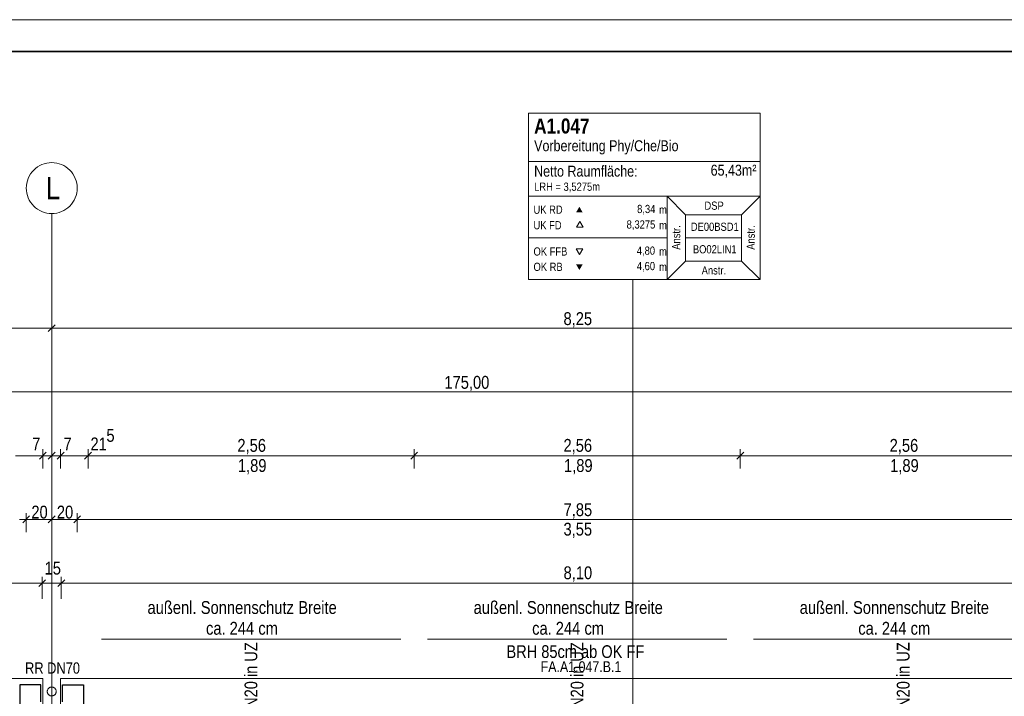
# Model space of a CAD drawing. Extents: x -620 to 300, y 62 to 1107.
# Tile 95 of 256: x -296 to -141, y 1001 to 1107. Entities that reach past the tile are written whole.
import ezdxf
from ezdxf.lldxf.tags import DXFTag

# ---------------------------------------------------------------- set-up
doc = ezdxf.new("R2010")
doc.units = 0
doc.layers.get('0').update_dxf_attribs({"lineweight": 35})
for name, color, linetype, lineweight, true_color in [('30 -33 Aussenwände- 7 Fassade_ Elemente', 7, 'Continuous', 9, 0x00aacc), ('70 -72 Beschriftung- 1 Beschriftung allgemein', 7, 'Continuous', 9, 0xff6633), ('70 -75 Raumstempel- 1 Raumstempel', 1, 'Continuous', 50, 0xff0000), ('70 -75 Raumstempel-2 Verweislinie', 1, 'Continuous', 9, 0xff0000), ('70 -76 Bemaßung- 2 Allgemein', 9, 'Continuous', 5, 0x808080)]:
    doc.layers.add(name, color=color, linetype=linetype, lineweight=lineweight, true_color=true_color)
for name, color, linetype, lineweight in [('30 -33 Aussenwände- 8 Sonnenschutz', 7, 'Continuous', 9), ('40 -41 Abwasser_Wasser_Gas- 2 Wasser-1', 7, 'Continuous', 15), ('70 -71 Achsen- 1 Gebäudeachsen', 7, 'STRICHPUNKT2-A06G9FR98I', 18), ('Detailelementbeschriftung', 7, 'Continuous', 9), ('iwb_Plankopf Rahmen', 7, 'Continuous', 35)]:
    doc.layers.add(name, color=color, linetype=linetype, lineweight=lineweight)
doc.styles.get("Standard").update_dxf_attribs({"font": 'ARIALN.TTF'})
tags = doc.linetypes.add('STRICHPUNKT2-A06G9FR98I', pattern=[12.7, 6.35, -3.175, 0, -3.175]).pattern_tags.tags
tags[10:11] = [DXFTag(74, 4), DXFTag(75, 0), DXFTag(340, '0'), DXFTag(46, 0.0), DXFTag(50, 0.0), DXFTag(44, 0.0), DXFTag(45, 0.0)]
tags[8:9] = [DXFTag(74, 4), DXFTag(75, 0), DXFTag(340, '0'), DXFTag(46, 0.0), DXFTag(50, 0.0), DXFTag(44, 0.0), DXFTag(45, 0.0)]
tags[6:7] = [DXFTag(74, 4), DXFTag(75, 0), DXFTag(340, '0'), DXFTag(46, 0.0), DXFTag(50, 0.0), DXFTag(44, 0.0), DXFTag(45, 0.0)]
tags[4:5] = [DXFTag(74, 4), DXFTag(75, 0), DXFTag(340, '0'), DXFTag(46, 0.0), DXFTag(50, 0.0), DXFTag(44, 0.0), DXFTag(45, 0.0)]

# ---------------------------------------------------------------- blocks, each defined once
blk = doc.blocks.new('Referenz-A06G9FRB8I')
at = {"layer": '30 -33 Aussenwände- 7 Fassade_ Elemente', "color": 0, "linetype": 'Continuous', "ltscale": 0.13}
for p, q in [((-454.18, 1003.99), (-291.98, 1003.99)), ((-291.98, 1003.99), (-291.98, 999.15)), ((-126.98, 1003.99), (-289.18, 1003.99)), ((-289.18, 1003.99), (-289.18, 999.15))]:
    blk.add_line(p, q, dxfattribs=at)
at = {"layer": '30 -33 Aussenwände- 7 Fassade_ Elemente', "color": 0, "linetype": 'Continuous', "lineweight": -2, "ltscale": 0.25}
for p, q in [((-292.28, 1002.99), (-295.58, 1002.99)), ((-295.58, 1002.99), (-295.58, 999.15)), ((-292.28, 1000.35), (-292.28, 1002.99)), ((-288.88, 1002.99), (-285.58, 1002.99)), ((-288.88, 1000.35), (-288.88, 1002.99)), ((-285.58, 1002.99), (-285.58, 999.15))]:
    blk.add_line(p, q, dxfattribs=at)
at = {"layer": '30 -33 Aussenwände- 8 Sonnenschutz', "color": 0, "linetype": 'Continuous', "ltscale": 0.13}
for p, q in [((-235.78, 1010.19), (-282.78, 1010.19)), ((-184.58, 1010.19), (-231.58, 1010.19)), ((-133.38, 1010.19), (-180.38, 1010.19))]:
    blk.add_line(p, q, dxfattribs=at)
at = {"layer": '40 -41 Abwasser_Wasser_Gas- 2 Wasser-1', "color": 0, "linetype": 'Continuous', "ltscale": 0.15}
for p, q in [((-291.28, 1002), (-291.27, 1002.06)), ((-291.28, 1002), (-291.27, 1002.06)), ((-291.27, 1001.93), (-291.28, 1002)), ((-291.27, 1001.93), (-291.28, 1002)), ((-291.27, 1002.06), (-291.26, 1002.13)), ((-291.27, 1002.06), (-291.26, 1002.13)), ((-291.27, 1001.86), (-291.27, 1001.93)), ((-291.27, 1001.86), (-291.27, 1001.93)), ((-291.25, 1001.79), (-291.27, 1001.86)), ((-291.25, 1001.79), (-291.27, 1001.86)), ((-291.26, 1002.13), (-291.24, 1002.2)), ((-291.26, 1002.13), (-291.24, 1002.2)), ((-291.23, 1001.73), (-291.25, 1001.79)), ((-291.23, 1001.73), (-291.25, 1001.79)), ((-291.24, 1002.2), (-291.21, 1002.26)), ((-291.24, 1002.2), (-291.21, 1002.26)), ((-291.2, 1001.66), (-291.23, 1001.73)), ((-291.2, 1001.66), (-291.23, 1001.73)), ((-291.21, 1002.26), (-291.18, 1002.32)), ((-291.21, 1002.26), (-291.18, 1002.32)), ((-291.18, 1002.32), (-291.14, 1002.38)), ((-291.18, 1002.32), (-291.14, 1002.38)), ((-291.14, 1002.38), (-291.1, 1002.43)), ((-291.14, 1002.38), (-291.1, 1002.43)), ((-291.1, 1002.43), (-291.05, 1002.48)), ((-291.1, 1002.43), (-291.05, 1002.48)), ((-291.05, 1002.48), (-291, 1002.53)), ((-291.05, 1002.48), (-291, 1002.53)), ((-291, 1002.53), (-290.95, 1002.57)), ((-291, 1002.53), (-290.95, 1002.57)), ((-290.95, 1002.57), (-290.89, 1002.6)), ((-290.95, 1002.57), (-290.89, 1002.6)), ((-290.89, 1002.6), (-290.82, 1002.63)), ((-290.89, 1002.6), (-290.82, 1002.63)), ((-290.82, 1002.63), (-290.76, 1002.65)), ((-290.82, 1002.63), (-290.76, 1002.65)), ((-290.76, 1002.65), (-290.69, 1002.66)), ((-290.76, 1002.65), (-290.69, 1002.66)), ((-290.69, 1002.66), (-290.62, 1002.67)), ((-290.69, 1002.66), (-290.62, 1002.67)), ((-290.62, 1002.67), (-290.55, 1002.67)), ((-290.62, 1002.67), (-290.55, 1002.67)), ((-290.55, 1002.67), (-290.48, 1002.67)), ((-290.55, 1002.67), (-290.48, 1002.67)), ((-290.48, 1002.67), (-290.42, 1002.65)), ((-290.48, 1002.67), (-290.42, 1002.65)), ((-290.42, 1002.65), (-290.35, 1002.64)), ((-290.42, 1002.65), (-290.35, 1002.64)), ((-290.35, 1002.64), (-290.29, 1002.61)), ((-290.35, 1002.64), (-290.29, 1002.61)), ((-290.29, 1002.61), (-290.23, 1002.58)), ((-290.29, 1002.61), (-290.23, 1002.58)), ((-290.23, 1002.58), (-290.17, 1002.54)), ((-290.23, 1002.58), (-290.17, 1002.54)), ((-290.17, 1002.54), (-290.11, 1002.5)), ((-290.17, 1002.54), (-290.11, 1002.5)), ((-290.11, 1002.5), (-290.06, 1002.45)), ((-290.11, 1002.5), (-290.06, 1002.45)), ((-290.06, 1002.45), (-290.02, 1002.4)), ((-290.06, 1002.45), (-290.02, 1002.4)), ((-290.02, 1002.4), (-289.98, 1002.34)), ((-290.02, 1002.4), (-289.98, 1002.34)), ((-289.98, 1002.34), (-289.95, 1002.28)), ((-289.98, 1002.34), (-289.95, 1002.28)), ((-289.94, 1001.68), (-289.97, 1001.62)), ((-289.94, 1001.68), (-289.97, 1001.62)), ((-289.95, 1002.28), (-289.92, 1002.22)), ((-289.95, 1002.28), (-289.92, 1002.22)), ((-289.91, 1001.75), (-289.94, 1001.68)), ((-289.91, 1001.75), (-289.94, 1001.68)), ((-289.92, 1002.22), (-289.9, 1002.15)), ((-289.92, 1002.22), (-289.9, 1002.15)), ((-289.89, 1001.81), (-289.91, 1001.75)), ((-289.89, 1001.81), (-289.91, 1001.75)), ((-289.9, 1002.15), (-289.88, 1002.09)), ((-289.9, 1002.15), (-289.88, 1002.09)), ((-289.88, 1001.88), (-289.89, 1001.81)), ((-289.88, 1001.88), (-289.89, 1001.81)), ((-289.88, 1002.09), (-289.88, 1002.02)), ((-289.88, 1002.09), (-289.88, 1002.02)), ((-289.88, 1002.02), (-289.88, 1001.95)), ((-289.88, 1002.02), (-289.88, 1001.95)), ((-289.88, 1001.95), (-289.88, 1001.88)), ((-289.88, 1001.95), (-289.88, 1001.88)), ((-291.17, 1001.6), (-291.2, 1001.66)), ((-291.17, 1001.6), (-291.2, 1001.66)), ((-291.13, 1001.55), (-291.17, 1001.6)), ((-291.13, 1001.55), (-291.17, 1001.6)), ((-291.09, 1001.49), (-291.13, 1001.55)), ((-291.09, 1001.49), (-291.13, 1001.55)), ((-291.04, 1001.45), (-291.09, 1001.49)), ((-291.04, 1001.45), (-291.09, 1001.49)), ((-290.98, 1001.4), (-291.04, 1001.45)), ((-290.98, 1001.4), (-291.04, 1001.45)), ((-290.93, 1001.37), (-290.98, 1001.4)), ((-290.93, 1001.37), (-290.98, 1001.4)), ((-290.86, 1001.34), (-290.93, 1001.37)), ((-290.86, 1001.34), (-290.93, 1001.37)), ((-290.8, 1001.31), (-290.86, 1001.34)), ((-290.8, 1001.31), (-290.86, 1001.34)), ((-290.73, 1001.29), (-290.8, 1001.31)), ((-290.73, 1001.29), (-290.8, 1001.31)), ((-290.67, 1001.28), (-290.73, 1001.29)), ((-290.67, 1001.28), (-290.73, 1001.29)), ((-290.6, 1001.27), (-290.67, 1001.28)), ((-290.6, 1001.27), (-290.67, 1001.28)), ((-290.53, 1001.27), (-290.6, 1001.27)), ((-290.53, 1001.27), (-290.6, 1001.27)), ((-290.46, 1001.28), (-290.53, 1001.27)), ((-290.46, 1001.28), (-290.53, 1001.27)), ((-290.39, 1001.3), (-290.46, 1001.28)), ((-290.39, 1001.3), (-290.46, 1001.28)), ((-290.33, 1001.32), (-290.39, 1001.3)), ((-290.33, 1001.32), (-290.39, 1001.3)), ((-290.27, 1001.35), (-290.33, 1001.32)), ((-290.27, 1001.35), (-290.33, 1001.32)), ((-290.21, 1001.38), (-290.27, 1001.35)), ((-290.21, 1001.38), (-290.27, 1001.35)), ((-290.15, 1001.42), (-290.21, 1001.38)), ((-290.15, 1001.42), (-290.21, 1001.38)), ((-290.1, 1001.46), (-290.15, 1001.42)), ((-290.1, 1001.46), (-290.15, 1001.42)), ((-290.05, 1001.51), (-290.1, 1001.46)), ((-290.05, 1001.51), (-290.1, 1001.46)), ((-290.01, 1001.57), (-290.05, 1001.51)), ((-290.01, 1001.57), (-290.05, 1001.51)), ((-289.97, 1001.62), (-290.01, 1001.57)), ((-289.97, 1001.62), (-290.01, 1001.57))]:
    blk.add_line(p, q, dxfattribs=at)
at = {"layer": '70 -71 Achsen- 1 Gebäudeachsen', "color": 0, "linetype": 'Continuous', "ltscale": 0.18}
for p, q in [((-293.67, 1083.53), (-293.4, 1083.82)), ((-293.4, 1083.82), (-293.11, 1084.09)), ((-293.11, 1084.09), (-292.8, 1084.32)), ((-292.8, 1084.32), (-292.46, 1084.52)), ((-292.46, 1084.52), (-292.11, 1084.69)), ((-292.11, 1084.69), (-291.74, 1084.82)), ((-291.74, 1084.82), (-291.36, 1084.92)), ((-291.36, 1084.92), (-290.97, 1084.97)), ((-290.97, 1084.97), (-290.58, 1084.99)), ((-290.58, 1084.99), (-290.18, 1084.97)), ((-290.18, 1084.97), (-289.8, 1084.92)), ((-289.8, 1084.92), (-289.41, 1084.82)), ((-289.41, 1084.82), (-289.04, 1084.69)), ((-289.04, 1084.69), (-288.69, 1084.52)), ((-288.69, 1084.52), (-288.35, 1084.32)), ((-288.35, 1084.32), (-288.04, 1084.09)), ((-288.04, 1084.09), (-287.75, 1083.82)), ((-287.75, 1083.82), (-287.48, 1083.53)), ((-294.5, 1081.77), (-294.4, 1082.15)), ((-294.4, 1082.15), (-294.27, 1082.52)), ((-294.27, 1082.52), (-294.1, 1082.88)), ((-294.1, 1082.88), (-293.9, 1083.22)), ((-293.9, 1083.22), (-293.67, 1083.53)), ((-287.48, 1083.53), (-287.25, 1083.22)), ((-287.25, 1083.22), (-287.05, 1082.88)), ((-287.05, 1082.88), (-286.88, 1082.52)), ((-286.88, 1082.52), (-286.75, 1082.15)), ((-286.75, 1082.15), (-286.65, 1081.77)), ((-294.58, 1080.99), (-294.56, 1081.39)), ((-294.56, 1080.6), (-294.58, 1080.99)), ((-294.56, 1081.39), (-294.5, 1081.77)), ((-294.5, 1080.21), (-294.56, 1080.6)), ((-286.65, 1081.77), (-286.59, 1081.39)), ((-286.59, 1080.6), (-286.65, 1080.21)), ((-286.59, 1081.39), (-286.58, 1080.99)), ((-286.58, 1080.99), (-286.59, 1080.6)), ((-294.4, 1079.83), (-294.5, 1080.21)), ((-294.27, 1079.46), (-294.4, 1079.83)), ((-294.1, 1079.11), (-294.27, 1079.46)), ((-293.9, 1078.77), (-294.1, 1079.11)), ((-287.05, 1079.11), (-287.25, 1078.77)), ((-286.88, 1079.46), (-287.05, 1079.11)), ((-286.75, 1079.83), (-286.88, 1079.46)), ((-286.65, 1080.21), (-286.75, 1079.83)), ((-293.67, 1078.46), (-293.9, 1078.77)), ((-293.4, 1078.16), (-293.67, 1078.46)), ((-293.11, 1077.9), (-293.4, 1078.16)), ((-292.8, 1077.67), (-293.11, 1077.9)), ((-292.46, 1077.47), (-292.8, 1077.67)), ((-292.11, 1077.3), (-292.46, 1077.47)), ((-288.69, 1077.47), (-289.04, 1077.3)), ((-288.35, 1077.67), (-288.69, 1077.47)), ((-288.04, 1077.9), (-288.35, 1077.67)), ((-287.75, 1078.16), (-288.04, 1077.9)), ((-287.48, 1078.46), (-287.75, 1078.16)), ((-287.25, 1078.77), (-287.48, 1078.46)), ((-291.74, 1077.17), (-292.11, 1077.3)), ((-291.36, 1077.07), (-291.74, 1077.17)), ((-290.97, 1077.01), (-291.36, 1077.07)), ((-290.58, 1076.99), (-290.97, 1077.01)), ((-290.18, 1077.01), (-290.58, 1076.99)), ((-289.8, 1077.07), (-290.18, 1077.01)), ((-289.41, 1077.17), (-289.8, 1077.07)), ((-289.04, 1077.3), (-289.41, 1077.17))]:
    blk.add_line(p, q, dxfattribs=at)
at = {"layer": '70 -71 Achsen- 1 Gebäudeachsen', "color": 0, "linetype": 'STRICHPUNKT2-A06G9FR98I', "ltscale": 0.18}
blk.add_line((-290.58, 1076.99), (-290.58, 77.55), dxfattribs=at)
at = {"layer": '70 -75 Raumstempel- 1 Raumstempel', "color": 0, "lineweight": 9}
for p, q in [((-215.71, 1092.78), (-215.71, 1066.64)), ((-179.38, 1092.78), (-215.71, 1092.78)), ((-179.38, 1066.64), (-179.38, 1092.78)), ((-179.38, 1085.19), (-215.71, 1085.19)), ((-215.71, 1079.71), (-193.98, 1079.71)), ((-191.09, 1076.81), (-193.98, 1079.71)), ((-179.38, 1079.71), (-193.98, 1079.71)), ((-193.98, 1079.71), (-193.98, 1066.64)), ((-182.26, 1076.81), (-179.38, 1079.71)), ((-191.09, 1069.54), (-191.09, 1076.81)), ((-191.09, 1076.81), (-182.26, 1076.81)), ((-182.26, 1069.54), (-182.26, 1076.81)), ((-207.67, 1075.75), (-208.19, 1074.84)), ((-208.19, 1074.84), (-207.14, 1074.84)), ((-207.14, 1074.84), (-207.67, 1075.75)), ((-215.71, 1073.18), (-193.98, 1073.18)), ((-182.26, 1073.18), (-191.09, 1073.18)), ((-207.74, 1070.57), (-208.26, 1071.48)), ((-208.26, 1071.48), (-207.22, 1071.48)), ((-207.22, 1071.48), (-207.74, 1070.57)), ((-191.09, 1069.54), (-193.98, 1066.64)), ((-191.09, 1069.54), (-182.26, 1069.54)), ((-182.26, 1069.54), (-179.38, 1066.64)), ((-179.38, 1066.64), (-215.71, 1066.64))]:
    blk.add_line(p, q, dxfattribs=at)
at = {"layer": '70 -75 Raumstempel- 1 Raumstempel', "color": 0, "lineweight": 0}
for points in [[(-207.22, 1077.17), (-207.74, 1078.07), (-208.26, 1077.17)], [(-207.22, 1069.03), (-207.74, 1068.13), (-208.26, 1069.03)]]:
    blk.add_solid(points, dxfattribs=at)
at = {"layer": '70 -75 Raumstempel-2 Verweislinie', "color": 0}
blk.add_line((-199.33, 927.53), (-199.33, 1066.64), dxfattribs=at)
at = {"layer": '70 -76 Bemaßung- 2 Allgemein', "color": 0, "linetype": 'Continuous', "ltscale": 0.13}
for p, q in [((-290.58, 1061.99), (-290.58, 1059.99)), ((-290.58, 1061.99), (-290.58, 1059.99)), ((-291.64, 1058.99), (-454.52, 1058.99)), ((-290.08, 1058.99), (-291.64, 1058.99)), ((-291.11, 1058.46), (-290.04, 1059.52)), ((-290.04, 1059.52), (-291.11, 1058.46)), ((-291.08, 1058.99), (-289.52, 1058.99)), ((-126.64, 1058.99), (-289.52, 1058.99)), ((75.97, 1048.99), (-538.63, 1048.99)), ((-291.98, 1038.99), (-296.28, 1038.99)), ((-293.04, 1038.99), (-294.1, 1038.99)), ((-291.48, 1038.99), (-293.04, 1038.99)), ((-291.64, 1038.99), (-292.7, 1038.99)), ((-292.51, 1038.46), (-291.44, 1039.52)), ((-291.44, 1039.52), (-292.51, 1038.46)), ((-292.48, 1038.99), (-290.92, 1038.99)), ((-291.98, 1036.99), (-291.98, 1039.99)), ((-291.98, 1036.99), (-291.98, 1039.99)), ((-290.58, 1038.99), (-291.98, 1038.99)), ((-290.08, 1038.99), (-291.64, 1038.99)), ((-290.24, 1038.99), (-291.3, 1038.99)), ((-291.11, 1038.46), (-290.04, 1039.52)), ((-290.04, 1039.52), (-291.11, 1038.46)), ((-291.08, 1038.99), (-289.52, 1038.99)), ((-290.92, 1038.99), (-289.85, 1038.99)), ((-290.58, 1036.99), (-290.58, 1039.99)), ((-290.58, 1036.99), (-290.58, 1039.99)), ((-289.18, 1038.99), (-290.58, 1038.99)), ((-288.68, 1038.99), (-290.24, 1038.99)), ((-288.64, 1039.52), (-289.71, 1038.46)), ((-289.71, 1038.46), (-288.64, 1039.52)), ((-289.68, 1038.99), (-288.12, 1038.99)), ((-289.52, 1038.99), (-288.45, 1038.99)), ((-289.18, 1036.99), (-289.18, 1039.99)), ((-289.18, 1036.99), (-289.18, 1039.99)), ((-284.88, 1038.99), (-289.18, 1038.99)), ((-288.12, 1038.99), (-287.05, 1038.99)), ((-285.41, 1038.46), (-284.34, 1039.52)), ((-285.41, 1038.46), (-284.34, 1039.52)), ((-285.38, 1038.99), (-283.82, 1038.99)), ((-285.38, 1038.99), (-283.82, 1038.99)), ((-284.88, 1036.99), (-284.88, 1039.99)), ((-284.88, 1036.99), (-284.88, 1039.99)), ((-283.82, 1038.99), (-282.75, 1038.99)), ((-234.74, 1038.99), (-283.82, 1038.99)), ((-233.18, 1038.99), (-234.74, 1038.99)), ((-233.14, 1039.52), (-234.21, 1038.46)), ((-234.21, 1038.46), (-233.14, 1039.52)), ((-234.18, 1038.99), (-232.62, 1038.99)), ((-233.68, 1036.99), (-233.68, 1039.99)), ((-233.68, 1036.99), (-233.68, 1039.99)), ((-183.54, 1038.99), (-232.62, 1038.99)), ((-181.98, 1038.99), (-183.54, 1038.99)), ((-183.01, 1038.46), (-181.94, 1039.52)), ((-181.94, 1039.52), (-183.01, 1038.46)), ((-182.98, 1038.99), (-181.42, 1038.99)), ((-182.48, 1036.99), (-182.48, 1039.99)), ((-182.48, 1036.99), (-182.48, 1039.99)), ((-132.34, 1038.99), (-181.42, 1038.99)), ((-290.58, 1031.99), (-290.58, 1029.99)), ((-290.58, 1031.99), (-290.58, 1029.99)), ((-295.11, 1028.46), (-294.04, 1029.52)), ((-294.04, 1029.52), (-295.11, 1028.46)), ((-294.58, 1026.99), (-294.58, 1029.99)), ((-294.58, 1026.99), (-294.58, 1029.99)), ((-290.04, 1029.52), (-291.11, 1028.46)), ((-291.11, 1028.46), (-290.04, 1029.52)), ((-286.04, 1029.52), (-287.11, 1028.46)), ((-287.11, 1028.46), (-286.04, 1029.52)), ((-286.58, 1026.99), (-286.58, 1029.99)), ((-286.58, 1026.99), (-286.58, 1029.99)), ((-294.08, 1028.99), (-295.64, 1028.99)), ((-295.08, 1028.99), (-293.52, 1028.99)), ((-291.64, 1028.99), (-293.52, 1028.99)), ((-290.08, 1028.99), (-291.64, 1028.99)), ((-291.08, 1028.99), (-289.52, 1028.99)), ((-287.64, 1028.99), (-289.52, 1028.99)), ((-286.08, 1028.99), (-287.64, 1028.99)), ((-287.08, 1028.99), (-285.52, 1028.99)), ((-130.64, 1028.99), (-285.52, 1028.99)), ((-293.14, 1018.99), (-370.52, 1018.99)), ((-293.14, 1018.99), (-294.2, 1018.99)), ((-291.08, 1018.99), (-293.14, 1018.99)), ((-291.08, 1018.99), (-293.14, 1018.99)), ((-292.08, 1016.49), (-292.08, 1019.99)), ((-292.08, 1016.49), (-292.08, 1019.99)), ((-289.08, 1018.99), (-292.08, 1018.99)), ((-290.08, 1018.99), (-288.02, 1018.99)), ((-290.08, 1018.99), (-288.02, 1018.99)), ((-289.08, 1016.49), (-289.08, 1019.99)), ((-289.08, 1016.49), (-289.08, 1019.99)), ((-128.14, 1018.99), (-288.02, 1018.99)), ((-288.02, 1018.99), (-286.95, 1018.99))]:
    blk.add_line(p, q, dxfattribs=at)
at = {"layer": '70 -76 Bemaßung- 2 Allgemein', "color": 0, "linetype": 'Continuous', "lineweight": 20, "ltscale": 0.2}
for p, q in [((-291.54, 1019.52), (-292.61, 1018.46)), ((-291.54, 1019.52), (-292.61, 1018.46)), ((-289.61, 1018.46), (-288.54, 1019.52)), ((-289.61, 1018.46), (-288.54, 1019.52))]:
    blk.add_line(p, q, dxfattribs=at)
at = {"layer": '30 -33 Aussenwände- 7 Fassade_ Elemente', "color": 0, "linetype": 'ByBlock', "ltscale": 0.13, "insert": (-219.19, 1009.23), "char_height": 2, "attachment_point": 1}
blk.add_mtext('{\\fArial Narrow;BRH 85cm ab OK FF}', dxfattribs=at)
at = {"layer": '30 -33 Aussenwände- 8 Sonnenschutz', "color": 0, "linetype": 'Continuous', "ltscale": 0.13, "char_height": 2.0138, "attachment_point": 1}
for s, insert in [('{\\fArial Narrow;außenl.}', (-275.54, 1016.16)), ('{\\fArial Narrow;Sonnenschutz}', (-267.18, 1016.16)), ('{\\fArial Narrow;Breite}', (-251.86, 1016.16)), ('{\\fArial Narrow;außenl.}', (-224.34, 1016.16)), ('{\\fArial Narrow;Sonnenschutz}', (-215.98, 1016.16)), ('{\\fArial Narrow;Breite}', (-200.66, 1016.16)), ('{\\fArial Narrow;außenl.}', (-173.14, 1016.16)), ('{\\fArial Narrow;Sonnenschutz}', (-164.78, 1016.16)), ('{\\fArial Narrow;Breite}', (-149.46, 1016.16)), ('{\\fArial Narrow;244}', (-262.65, 1012.9)), ('{\\fArial Narrow;244}', (-211.45, 1012.9)), ('{\\fArial Narrow;244}', (-160.25, 1012.9)), ('{\\fArial Narrow;ca.}', (-266.35, 1012.9)), ('{\\fArial Narrow;cm}', (-258.14, 1012.9)), ('{\\fArial Narrow;ca.}', (-215.15, 1012.9)), ('{\\fArial Narrow;cm}', (-206.94, 1012.9)), ('{\\fArial Narrow;ca.}', (-163.95, 1012.9)), ('{\\fArial Narrow;cm}', (-155.74, 1012.9))]:
    blk.add_mtext(s, dxfattribs=dict(at, insert=insert))
at = {"layer": '70 -71 Achsen- 1 Gebäudeachsen', "color": 0, "linetype": 'Continuous', "ltscale": 0.18, "insert": (-291.48, 1082.76), "char_height": 3.5241, "attachment_point": 1}
blk.add_mtext('{\\fArial Narrow;L}', dxfattribs=at)
at = {"layer": '70 -72 Beschriftung- 1 Beschriftung allgemein', "color": 0, "linetype": 'Continuous', "ltscale": 0.13, "attachment_point": 1}
for s, insert, char_height in [('{\\fArial Narrow;RR DN70}', (-294.77, 1006.53), 1.7621), ('{\\fArial Narrow;RR DN70}', (-294.77, 1006.53), 1.7621), ('{\\fArial Narrow;FA.A1.047.B.1}', (-213.82, 1006.71), 1.7)]:
    blk.add_mtext(s, dxfattribs=dict(at, insert=insert, char_height=char_height))
at = {"layer": '70 -75 Raumstempel- 1 Raumstempel', "color": 0, "linetype": 'Continuous', "ltscale": 0.5, "attachment_point": 1}
for s, insert, char_height, rotation in [('{\\fArial Narrow|b1|i0;A1.047}', (-214.84, 1091.92), 2.3536, 0), ('{\\fArial Narrow;Vorbereitung Phy/Che/Bio}', (-214.84, 1088.5), 1.7117, 0), ('{\\fArial Narrow;Netto Raumfläche:}', (-214.84, 1084.51), 1.7117, 0), ('{\\fArial Narrow;65,43m²}', (-187.13, 1084.66), 1.7117, 0), ('{\\fArial Narrow;LRH = 3,5275m}', (-214.84, 1081.86), 1.2838, 0), ('{\\fArial Narrow;UK RD}', (-214.94, 1078.25), 1.2838, 0), ('{\\fArial Narrow;8,34}', (-198.67, 1078.36), 1.2838, 0), ('{\\fArial Narrow;m}', (-195.22, 1078.24), 1.2838, 0), ('{\\fArial Narrow;DSP}', (-188.1, 1078.88), 1.2838, 0), ('{\\fArial Narrow;8,3275}', (-200.32, 1075.93), 1.2838, 0), ('{\\fArial Narrow;Anstr.}', (-193.19, 1071.32), 1.2838, 90), ('{\\fArial Narrow;Anstr.}', (-181.48, 1071.32), 1.2838, 90), ('{\\fArial Narrow;UK FD}', (-214.94, 1075.81), 1.2838, 0), ('{\\fArial Narrow;m}', (-195.22, 1075.8), 1.2838, 0), ('{\\fArial Narrow;DE00BSD1}', (-190.24, 1075.57), 1.2838, 0), ('{\\fArial Narrow;OK FFB}', (-214.94, 1071.69), 1.2838, 0), ('{\\fArial Narrow;4,80}', (-198.72, 1071.82), 1.2838, 0), ('{\\fArial Narrow;m}', (-195.22, 1071.69), 1.2838, 0), ('{\\fArial Narrow;BO02LIN1}', (-189.92, 1072.03), 1.2838, 0), ('{\\fArial Narrow;OK RB}', (-214.94, 1069.28), 1.2838, 0), ('{\\fArial Narrow;4,60}', (-198.72, 1069.4), 1.2838, 0), ('{\\fArial Narrow;m}', (-195.22, 1069.28), 1.2838, 0), ('{\\fArial Narrow;Anstr.}', (-188.54, 1068.72), 1.2838, 0)]:
    blk.add_mtext(s, dxfattribs=dict(at, insert=insert, char_height=char_height, rotation=rotation))
at = {"layer": '70 -76 Bemaßung- 2 Allgemein', "color": 0, "linetype": 'Continuous', "ltscale": 0.13, "char_height": 2.0138, "attachment_point": 1}
for s, insert in [('{\\fArial Narrow;8,25}', (-210.23, 1061.51)), ('{\\fArial Narrow;175,00}', (-228.93, 1051.51)), ('{\\fArial Narrow;21}', (-284.49, 1041.84)), ('{\\fArial Narrow;5}', (-281.99, 1043.18)), ('{\\fArial Narrow;7}', (-293.65, 1041.82)), ('{\\fArial Narrow;7}', (-288.73, 1041.82)), ('{\\fArial Narrow;2,56}', (-261.43, 1041.61)), ('{\\fArial Narrow;2,56}', (-210.23, 1041.61)), ('{\\fArial Narrow;2,56}', (-159.03, 1041.61)), ('{\\fArial Narrow;1,89}', (-261.35, 1038.45)), ('{\\fArial Narrow;1,89}', (-210.15, 1038.45)), ('{\\fArial Narrow;1,89}', (-158.95, 1038.45)), ('{\\fArial Narrow;20}', (-293.77, 1031.14)), ('{\\fArial Narrow;20}', (-289.77, 1031.14)), ('{\\fArial Narrow;7,85}', (-210.22, 1031.51)), ('{\\fArial Narrow;3,55}', (-210.23, 1028.46)), ('{\\fArial Narrow;15}', (-291.69, 1022.34)), ('{\\fArial Narrow;8,10}', (-210.22, 1021.61))]:
    blk.add_mtext(s, dxfattribs=dict(at, insert=insert))
blk = doc.blocks.new('Einzeiliger Text-A06G9FZB8I')
at = {"color": 0, "lineweight": -2, "insert": (-260.3, 997.74), "char_height": 2, "attachment_point": 1, "rotation": 90}
blk.add_mtext('{\\fArial Narrow;DN20 in UZ}', dxfattribs=at)
blk = doc.blocks.new('Einzeiliger Text-A06G9FZJ8I')
at = {"color": 0, "lineweight": -2, "insert": (-209.1, 997.74), "char_height": 2, "attachment_point": 1, "rotation": 90}
blk.add_mtext('{\\fArial Narrow;DN20 in UZ}', dxfattribs=at)
blk = doc.blocks.new('Einzeiliger Text-A06G9FZR8I')
at = {"color": 0, "lineweight": -2, "insert": (-157.9, 997.74), "char_height": 2, "attachment_point": 1, "rotation": 90}
blk.add_mtext('{\\fArial Narrow;DN20 in UZ}', dxfattribs=at)

msp = doc.modelspace()

# ---------------------------------------------------------------- linework, layer by layer
at = {"layer": 'iwb_Plankopf Rahmen', "color": 8, "lineweight": 13, "ltscale": 0.13, "true_color": 0x808080}
msp.add_lwpolyline([(300.35, 62.43), (-619.65, 62.43), (-619.65, 1107.43), (300.35, 1107.43), (300.35, 62.43)], close=True, dxfattribs=at)
at = {"layer": 'iwb_Plankopf Rahmen', "ltscale": 0.35}
msp.add_lwpolyline([(-599.65, 67.43), (-599.65, 1102.43), (295.35, 1102.43), (295.35, 67.43), (-599.65, 67.43)], close=True, dxfattribs=at)

# ---------------------------------------------------------------- block references
at = {"color": 8, "lineweight": 25, "ltscale": 0.25, "true_color": 0x808080}
msp.add_blockref('Referenz-A06G9FRB8I', (0, 0), dxfattribs=at)
at = {"layer": 'Detailelementbeschriftung', "ltscale": 0.13}
for name in ['Einzeiliger Text-A06G9FZB8I', 'Einzeiliger Text-A06G9FZJ8I', 'Einzeiliger Text-A06G9FZR8I']:
    msp.add_blockref(name, (0, 0), dxfattribs=at)

doc.saveas('drawing.dxf')
